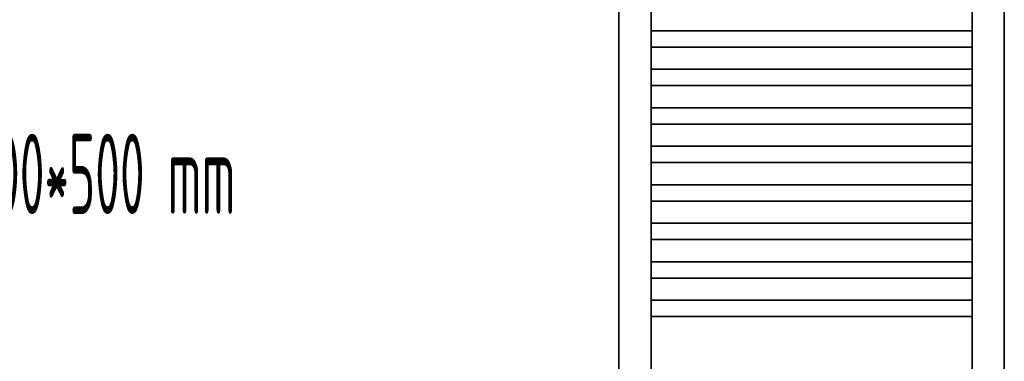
# Model space of a CAD drawing. Header units: millimetres. Extents: x 1279 to 58476, y -6899 to 74987.
# Tile 92 of 157: x 25689 to 27222, y -5889 to -5357. Entities that reach past the tile are written whole.
import ezdxf
from ezdxf.enums import TextEntityAlignment as Align

# ---------------------------------------------------------------- set-up
doc = ezdxf.new("R2010")
doc.units = ezdxf.units.MM
doc.layers.add('JS_VYT_POPIS - OBECNĚ', color=7, linetype='Continuous', lineweight=5)
doc.layers.add('UT_ZAŘÍZENÍ - OT', color=3, linetype='Continuous', lineweight=35)
doc.styles.add('VZT_POPIS', font='isocp.shx', dxfattribs={"width": 0.6, "height": 125})

msp = doc.modelspace()

# ---------------------------------------------------------------- linework, layer by layer
at = {"layer": 'UT_ZAŘÍZENÍ - OT', "linetype": 'Continuous'}
for p, q in [((26621.6, -4565.4), (26621.6, -6385.4)), ((26671.6, -6385.4), (26671.6, -4565.4)), ((27171.6, -4565.4), (27171.6, -6385.4)), ((27221.6, -6385.4), (27221.6, -4565.4)), ((26671.6, -5374.2), (27171.6, -5374.2)), ((26671.6, -5374.2), (27171.6, -5374.2)), ((26671.6, -5374.2), (27171.6, -5374.2)), ((26671.6, -5374.2), (27171.6, -5374.2)), ((26671.6, -5374.2), (27171.6, -5374.2)), ((26671.6, -5374.2), (27171.6, -5374.2)), ((26671.6, -5374.2), (27171.6, -5374.2)), ((26671.6, -5374.2), (27171.6, -5374.2)), ((26671.6, -5374.2), (27171.6, -5374.2)), ((26671.6, -5374.2), (27171.6, -5374.2)), ((26671.6, -5374.2), (27171.6, -5374.2)), ((26671.6, -5374.2), (27171.6, -5374.2)), ((26671.6, -5374.2), (27171.6, -5374.2)), ((26671.6, -5374.2), (27171.6, -5374.2)), ((26671.6, -5374.2), (27171.6, -5374.2)), ((26671.6, -5374.2), (27171.6, -5374.2)), ((26671.6, -5374.2), (27171.6, -5374.2)), ((26671.6, -5374.2), (27171.6, -5374.2)), ((26671.6, -5374.2), (27171.6, -5374.2)), ((26671.6, -5374.2), (27171.6, -5374.2)), ((26671.6, -5374.2), (27171.6, -5374.2)), ((26671.6, -5374.2), (27171.6, -5374.2)), ((26671.6, -5374.2), (27171.6, -5374.2)), ((26671.6, -5374.2), (27171.6, -5374.2)), ((26671.6, -5374.2), (27171.6, -5374.2)), ((26671.6, -5374.2), (27171.6, -5374.2)), ((26671.6, -5374.2), (27171.6, -5374.2)), ((26671.6, -5374.2), (27171.6, -5374.2)), ((26671.6, -5374.2), (27171.6, -5374.2)), ((26671.6, -5374.2), (27171.6, -5374.2)), ((26671.6, -5374.2), (27171.6, -5374.2)), ((26671.6, -5374.2), (27171.6, -5374.2)), ((26671.6, -5374.2), (27171.6, -5374.2)), ((26671.6, -5374.2), (27171.6, -5374.2)), ((26671.6, -5399.7), (27171.6, -5399.7)), ((26671.6, -5399.7), (27171.6, -5399.7)), ((26671.6, -5399.7), (27171.6, -5399.7)), ((26671.6, -5399.7), (27171.6, -5399.7)), ((26671.6, -5399.7), (27171.6, -5399.7)), ((26671.6, -5399.7), (27171.6, -5399.7)), ((26671.6, -5399.7), (27171.6, -5399.7)), ((26671.6, -5399.7), (27171.6, -5399.7)), ((26671.6, -5399.7), (27171.6, -5399.7)), ((26671.6, -5399.7), (27171.6, -5399.7)), ((26671.6, -5399.7), (27171.6, -5399.7)), ((26671.6, -5399.7), (27171.6, -5399.7)), ((26671.6, -5399.7), (27171.6, -5399.7)), ((26671.6, -5399.7), (27171.6, -5399.7)), ((26671.6, -5399.7), (27171.6, -5399.7)), ((26671.6, -5399.7), (27171.6, -5399.7)), ((26671.6, -5399.7), (27171.6, -5399.7)), ((26671.6, -5399.7), (27171.6, -5399.7)), ((26671.6, -5399.7), (27171.6, -5399.7)), ((26671.6, -5399.7), (27171.6, -5399.7)), ((26671.6, -5399.7), (27171.6, -5399.7)), ((26671.6, -5399.7), (27171.6, -5399.7)), ((26671.6, -5399.7), (27171.6, -5399.7)), ((26671.6, -5399.7), (27171.6, -5399.7)), ((26671.6, -5399.7), (27171.6, -5399.7)), ((26671.6, -5399.7), (27171.6, -5399.7)), ((26671.6, -5399.7), (27171.6, -5399.7)), ((26671.6, -5399.7), (27171.6, -5399.7)), ((26671.6, -5399.7), (27171.6, -5399.7)), ((26671.6, -5399.7), (27171.6, -5399.7)), ((26671.6, -5399.7), (27171.6, -5399.7)), ((26671.6, -5399.7), (27171.6, -5399.7)), ((26671.6, -5399.7), (27171.6, -5399.7)), ((26671.6, -5399.7), (27171.6, -5399.7)), ((26671.6, -5434.2), (27171.6, -5434.2)), ((26671.6, -5434.2), (27171.6, -5434.2)), ((26671.6, -5434.2), (27171.6, -5434.2)), ((26671.6, -5434.2), (27171.6, -5434.2)), ((26671.6, -5434.2), (27171.6, -5434.2)), ((26671.6, -5434.2), (27171.6, -5434.2)), ((26671.6, -5434.2), (27171.6, -5434.2)), ((26671.6, -5434.2), (27171.6, -5434.2)), ((26671.6, -5434.2), (27171.6, -5434.2)), ((26671.6, -5434.2), (27171.6, -5434.2)), ((26671.6, -5434.2), (27171.6, -5434.2)), ((26671.6, -5434.2), (27171.6, -5434.2)), ((26671.6, -5434.2), (27171.6, -5434.2)), ((26671.6, -5434.2), (27171.6, -5434.2)), ((26671.6, -5434.2), (27171.6, -5434.2)), ((26671.6, -5434.2), (27171.6, -5434.2)), ((26671.6, -5434.2), (27171.6, -5434.2)), ((26671.6, -5434.2), (27171.6, -5434.2)), ((26671.6, -5434.2), (27171.6, -5434.2)), ((26671.6, -5434.2), (27171.6, -5434.2)), ((26671.6, -5434.2), (27171.6, -5434.2)), ((26671.6, -5434.2), (27171.6, -5434.2)), ((26671.6, -5434.2), (27171.6, -5434.2)), ((26671.6, -5434.2), (27171.6, -5434.2)), ((26671.6, -5434.2), (27171.6, -5434.2)), ((26671.6, -5434.2), (27171.6, -5434.2)), ((26671.6, -5434.2), (27171.6, -5434.2)), ((26671.6, -5434.2), (27171.6, -5434.2)), ((26671.6, -5434.2), (27171.6, -5434.2)), ((26671.6, -5434.2), (27171.6, -5434.2)), ((26671.6, -5434.2), (27171.6, -5434.2)), ((26671.6, -5434.2), (27171.6, -5434.2)), ((26671.6, -5434.2), (27171.6, -5434.2)), ((26671.6, -5434.2), (27171.6, -5434.2)), ((26671.6, -5459.7), (27171.6, -5459.7)), ((26671.6, -5459.7), (27171.6, -5459.7)), ((26671.6, -5459.7), (27171.6, -5459.7)), ((26671.6, -5459.7), (27171.6, -5459.7)), ((26671.6, -5459.7), (27171.6, -5459.7)), ((26671.6, -5459.7), (27171.6, -5459.7)), ((26671.6, -5459.7), (27171.6, -5459.7)), ((26671.6, -5459.7), (27171.6, -5459.7)), ((26671.6, -5459.7), (27171.6, -5459.7)), ((26671.6, -5459.7), (27171.6, -5459.7)), ((26671.6, -5459.7), (27171.6, -5459.7)), ((26671.6, -5459.7), (27171.6, -5459.7)), ((26671.6, -5459.7), (27171.6, -5459.7)), ((26671.6, -5459.7), (27171.6, -5459.7)), ((26671.6, -5459.7), (27171.6, -5459.7)), ((26671.6, -5459.7), (27171.6, -5459.7)), ((26671.6, -5459.7), (27171.6, -5459.7)), ((26671.6, -5459.7), (27171.6, -5459.7)), ((26671.6, -5459.7), (27171.6, -5459.7)), ((26671.6, -5459.7), (27171.6, -5459.7)), ((26671.6, -5459.7), (27171.6, -5459.7)), ((26671.6, -5459.7), (27171.6, -5459.7)), ((26671.6, -5459.7), (27171.6, -5459.7)), ((26671.6, -5459.7), (27171.6, -5459.7)), ((26671.6, -5459.7), (27171.6, -5459.7)), ((26671.6, -5459.7), (27171.6, -5459.7)), ((26671.6, -5459.7), (27171.6, -5459.7)), ((26671.6, -5459.7), (27171.6, -5459.7)), ((26671.6, -5459.7), (27171.6, -5459.7)), ((26671.6, -5459.7), (27171.6, -5459.7)), ((26671.6, -5459.7), (27171.6, -5459.7)), ((26671.6, -5459.7), (27171.6, -5459.7)), ((26671.6, -5459.7), (27171.6, -5459.7)), ((26671.6, -5459.7), (27171.6, -5459.7)), ((26671.6, -5494.2), (27171.6, -5494.2)), ((26671.6, -5494.2), (27171.6, -5494.2)), ((26671.6, -5494.2), (27171.6, -5494.2)), ((26671.6, -5494.2), (27171.6, -5494.2)), ((26671.6, -5494.2), (27171.6, -5494.2)), ((26671.6, -5494.2), (27171.6, -5494.2)), ((26671.6, -5494.2), (27171.6, -5494.2)), ((26671.6, -5494.2), (27171.6, -5494.2)), ((26671.6, -5494.2), (27171.6, -5494.2)), ((26671.6, -5494.2), (27171.6, -5494.2)), ((26671.6, -5494.2), (27171.6, -5494.2)), ((26671.6, -5494.2), (27171.6, -5494.2)), ((26671.6, -5494.2), (27171.6, -5494.2)), ((26671.6, -5494.2), (27171.6, -5494.2)), ((26671.6, -5494.2), (27171.6, -5494.2)), ((26671.6, -5494.2), (27171.6, -5494.2)), ((26671.6, -5494.2), (27171.6, -5494.2)), ((26671.6, -5494.2), (27171.6, -5494.2)), ((26671.6, -5494.2), (27171.6, -5494.2)), ((26671.6, -5494.2), (27171.6, -5494.2)), ((26671.6, -5494.2), (27171.6, -5494.2)), ((26671.6, -5494.2), (27171.6, -5494.2)), ((26671.6, -5494.2), (27171.6, -5494.2)), ((26671.6, -5494.2), (27171.6, -5494.2)), ((26671.6, -5494.2), (27171.6, -5494.2)), ((26671.6, -5494.2), (27171.6, -5494.2)), ((26671.6, -5494.2), (27171.6, -5494.2)), ((26671.6, -5494.2), (27171.6, -5494.2)), ((26671.6, -5494.2), (27171.6, -5494.2)), ((26671.6, -5494.2), (27171.6, -5494.2)), ((26671.6, -5494.2), (27171.6, -5494.2)), ((26671.6, -5494.2), (27171.6, -5494.2)), ((26671.6, -5494.2), (27171.6, -5494.2)), ((26671.6, -5494.2), (27171.6, -5494.2)), ((26671.6, -5519.7), (27171.6, -5519.7)), ((26671.6, -5519.7), (27171.6, -5519.7)), ((26671.6, -5519.7), (27171.6, -5519.7)), ((26671.6, -5519.7), (27171.6, -5519.7)), ((26671.6, -5519.7), (27171.6, -5519.7)), ((26671.6, -5519.7), (27171.6, -5519.7)), ((26671.6, -5519.7), (27171.6, -5519.7)), ((26671.6, -5519.7), (27171.6, -5519.7)), ((26671.6, -5519.7), (27171.6, -5519.7)), ((26671.6, -5519.7), (27171.6, -5519.7)), ((26671.6, -5519.7), (27171.6, -5519.7)), ((26671.6, -5519.7), (27171.6, -5519.7)), ((26671.6, -5519.7), (27171.6, -5519.7)), ((26671.6, -5519.7), (27171.6, -5519.7)), ((26671.6, -5519.7), (27171.6, -5519.7)), ((26671.6, -5519.7), (27171.6, -5519.7)), ((26671.6, -5519.7), (27171.6, -5519.7)), ((26671.6, -5519.7), (27171.6, -5519.7)), ((26671.6, -5519.7), (27171.6, -5519.7)), ((26671.6, -5519.7), (27171.6, -5519.7)), ((26671.6, -5519.7), (27171.6, -5519.7)), ((26671.6, -5519.7), (27171.6, -5519.7)), ((26671.6, -5519.7), (27171.6, -5519.7)), ((26671.6, -5519.7), (27171.6, -5519.7)), ((26671.6, -5519.7), (27171.6, -5519.7)), ((26671.6, -5519.7), (27171.6, -5519.7)), ((26671.6, -5519.7), (27171.6, -5519.7)), ((26671.6, -5519.7), (27171.6, -5519.7)), ((26671.6, -5519.7), (27171.6, -5519.7)), ((26671.6, -5519.7), (27171.6, -5519.7)), ((26671.6, -5519.7), (27171.6, -5519.7)), ((26671.6, -5519.7), (27171.6, -5519.7)), ((26671.6, -5519.7), (27171.6, -5519.7)), ((26671.6, -5519.7), (27171.6, -5519.7)), ((26671.6, -5554.2), (27171.6, -5554.2)), ((26671.6, -5554.2), (27171.6, -5554.2)), ((26671.6, -5554.2), (27171.6, -5554.2)), ((26671.6, -5554.2), (27171.6, -5554.2)), ((26671.6, -5554.2), (27171.6, -5554.2)), ((26671.6, -5554.2), (27171.6, -5554.2)), ((26671.6, -5554.2), (27171.6, -5554.2)), ((26671.6, -5554.2), (27171.6, -5554.2)), ((26671.6, -5554.2), (27171.6, -5554.2)), ((26671.6, -5554.2), (27171.6, -5554.2)), ((26671.6, -5554.2), (27171.6, -5554.2)), ((26671.6, -5554.2), (27171.6, -5554.2)), ((26671.6, -5554.2), (27171.6, -5554.2)), ((26671.6, -5554.2), (27171.6, -5554.2)), ((26671.6, -5554.2), (27171.6, -5554.2)), ((26671.6, -5554.2), (27171.6, -5554.2)), ((26671.6, -5554.2), (27171.6, -5554.2)), ((26671.6, -5554.2), (27171.6, -5554.2)), ((26671.6, -5554.2), (27171.6, -5554.2)), ((26671.6, -5554.2), (27171.6, -5554.2)), ((26671.6, -5554.2), (27171.6, -5554.2)), ((26671.6, -5554.2), (27171.6, -5554.2)), ((26671.6, -5554.2), (27171.6, -5554.2)), ((26671.6, -5554.2), (27171.6, -5554.2)), ((26671.6, -5554.2), (27171.6, -5554.2)), ((26671.6, -5554.2), (27171.6, -5554.2)), ((26671.6, -5554.2), (27171.6, -5554.2)), ((26671.6, -5554.2), (27171.6, -5554.2)), ((26671.6, -5554.2), (27171.6, -5554.2)), ((26671.6, -5554.2), (27171.6, -5554.2)), ((26671.6, -5554.2), (27171.6, -5554.2)), ((26671.6, -5554.2), (27171.6, -5554.2)), ((26671.6, -5554.2), (27171.6, -5554.2)), ((26671.6, -5554.2), (27171.6, -5554.2)), ((26671.6, -5579.7), (27171.6, -5579.7)), ((26671.6, -5579.7), (27171.6, -5579.7)), ((26671.6, -5579.7), (27171.6, -5579.7)), ((26671.6, -5579.7), (27171.6, -5579.7)), ((26671.6, -5579.7), (27171.6, -5579.7)), ((26671.6, -5579.7), (27171.6, -5579.7)), ((26671.6, -5579.7), (27171.6, -5579.7)), ((26671.6, -5579.7), (27171.6, -5579.7)), ((26671.6, -5579.7), (27171.6, -5579.7)), ((26671.6, -5579.7), (27171.6, -5579.7)), ((26671.6, -5579.7), (27171.6, -5579.7)), ((26671.6, -5579.7), (27171.6, -5579.7)), ((26671.6, -5579.7), (27171.6, -5579.7)), ((26671.6, -5579.7), (27171.6, -5579.7)), ((26671.6, -5579.7), (27171.6, -5579.7)), ((26671.6, -5579.7), (27171.6, -5579.7)), ((26671.6, -5579.7), (27171.6, -5579.7)), ((26671.6, -5579.7), (27171.6, -5579.7)), ((26671.6, -5579.7), (27171.6, -5579.7)), ((26671.6, -5579.7), (27171.6, -5579.7)), ((26671.6, -5579.7), (27171.6, -5579.7)), ((26671.6, -5579.7), (27171.6, -5579.7)), ((26671.6, -5579.7), (27171.6, -5579.7)), ((26671.6, -5579.7), (27171.6, -5579.7)), ((26671.6, -5579.7), (27171.6, -5579.7)), ((26671.6, -5579.7), (27171.6, -5579.7)), ((26671.6, -5579.7), (27171.6, -5579.7)), ((26671.6, -5579.7), (27171.6, -5579.7)), ((26671.6, -5579.7), (27171.6, -5579.7)), ((26671.6, -5579.7), (27171.6, -5579.7)), ((26671.6, -5579.7), (27171.6, -5579.7)), ((26671.6, -5579.7), (27171.6, -5579.7)), ((26671.6, -5579.7), (27171.6, -5579.7)), ((26671.6, -5579.7), (27171.6, -5579.7)), ((26671.6, -5614.2), (27171.6, -5614.2)), ((26671.6, -5614.2), (27171.6, -5614.2)), ((26671.6, -5614.2), (27171.6, -5614.2)), ((26671.6, -5614.2), (27171.6, -5614.2)), ((26671.6, -5614.2), (27171.6, -5614.2)), ((26671.6, -5614.2), (27171.6, -5614.2)), ((26671.6, -5614.2), (27171.6, -5614.2)), ((26671.6, -5614.2), (27171.6, -5614.2)), ((26671.6, -5614.2), (27171.6, -5614.2)), ((26671.6, -5614.2), (27171.6, -5614.2)), ((26671.6, -5614.2), (27171.6, -5614.2)), ((26671.6, -5614.2), (27171.6, -5614.2)), ((26671.6, -5614.2), (27171.6, -5614.2)), ((26671.6, -5614.2), (27171.6, -5614.2)), ((26671.6, -5614.2), (27171.6, -5614.2)), ((26671.6, -5614.2), (27171.6, -5614.2)), ((26671.6, -5614.2), (27171.6, -5614.2)), ((26671.6, -5614.2), (27171.6, -5614.2)), ((26671.6, -5614.2), (27171.6, -5614.2)), ((26671.6, -5614.2), (27171.6, -5614.2)), ((26671.6, -5614.2), (27171.6, -5614.2)), ((26671.6, -5614.2), (27171.6, -5614.2)), ((26671.6, -5614.2), (27171.6, -5614.2)), ((26671.6, -5614.2), (27171.6, -5614.2)), ((26671.6, -5614.2), (27171.6, -5614.2)), ((26671.6, -5614.2), (27171.6, -5614.2)), ((26671.6, -5614.2), (27171.6, -5614.2)), ((26671.6, -5614.2), (27171.6, -5614.2)), ((26671.6, -5614.2), (27171.6, -5614.2)), ((26671.6, -5614.2), (27171.6, -5614.2)), ((26671.6, -5614.2), (27171.6, -5614.2)), ((26671.6, -5614.2), (27171.6, -5614.2)), ((26671.6, -5614.2), (27171.6, -5614.2)), ((26671.6, -5614.2), (27171.6, -5614.2)), ((26671.6, -5639.7), (27171.6, -5639.7)), ((26671.6, -5639.7), (27171.6, -5639.7)), ((26671.6, -5639.7), (27171.6, -5639.7)), ((26671.6, -5639.7), (27171.6, -5639.7)), ((26671.6, -5639.7), (27171.6, -5639.7)), ((26671.6, -5639.7), (27171.6, -5639.7)), ((26671.6, -5639.7), (27171.6, -5639.7)), ((26671.6, -5639.7), (27171.6, -5639.7)), ((26671.6, -5639.7), (27171.6, -5639.7)), ((26671.6, -5639.7), (27171.6, -5639.7)), ((26671.6, -5639.7), (27171.6, -5639.7)), ((26671.6, -5639.7), (27171.6, -5639.7)), ((26671.6, -5639.7), (27171.6, -5639.7)), ((26671.6, -5639.7), (27171.6, -5639.7)), ((26671.6, -5639.7), (27171.6, -5639.7)), ((26671.6, -5639.7), (27171.6, -5639.7)), ((26671.6, -5639.7), (27171.6, -5639.7)), ((26671.6, -5639.7), (27171.6, -5639.7)), ((26671.6, -5639.7), (27171.6, -5639.7)), ((26671.6, -5639.7), (27171.6, -5639.7)), ((26671.6, -5639.7), (27171.6, -5639.7)), ((26671.6, -5639.7), (27171.6, -5639.7)), ((26671.6, -5639.7), (27171.6, -5639.7)), ((26671.6, -5639.7), (27171.6, -5639.7)), ((26671.6, -5639.7), (27171.6, -5639.7)), ((26671.6, -5639.7), (27171.6, -5639.7)), ((26671.6, -5639.7), (27171.6, -5639.7)), ((26671.6, -5639.7), (27171.6, -5639.7)), ((26671.6, -5639.7), (27171.6, -5639.7)), ((26671.6, -5639.7), (27171.6, -5639.7)), ((26671.6, -5639.7), (27171.6, -5639.7)), ((26671.6, -5639.7), (27171.6, -5639.7)), ((26671.6, -5639.7), (27171.6, -5639.7)), ((26671.6, -5639.7), (27171.6, -5639.7)), ((26671.6, -5674.2), (27171.6, -5674.2)), ((26671.6, -5674.2), (27171.6, -5674.2)), ((26671.6, -5674.2), (27171.6, -5674.2)), ((26671.6, -5674.2), (27171.6, -5674.2)), ((26671.6, -5674.2), (27171.6, -5674.2)), ((26671.6, -5674.2), (27171.6, -5674.2)), ((26671.6, -5674.2), (27171.6, -5674.2)), ((26671.6, -5674.2), (27171.6, -5674.2)), ((26671.6, -5674.2), (27171.6, -5674.2)), ((26671.6, -5674.2), (27171.6, -5674.2)), ((26671.6, -5674.2), (27171.6, -5674.2)), ((26671.6, -5674.2), (27171.6, -5674.2)), ((26671.6, -5674.2), (27171.6, -5674.2)), ((26671.6, -5674.2), (27171.6, -5674.2)), ((26671.6, -5674.2), (27171.6, -5674.2)), ((26671.6, -5674.2), (27171.6, -5674.2)), ((26671.6, -5674.2), (27171.6, -5674.2)), ((26671.6, -5674.2), (27171.6, -5674.2)), ((26671.6, -5674.2), (27171.6, -5674.2)), ((26671.6, -5674.2), (27171.6, -5674.2)), ((26671.6, -5674.2), (27171.6, -5674.2)), ((26671.6, -5674.2), (27171.6, -5674.2)), ((26671.6, -5674.2), (27171.6, -5674.2)), ((26671.6, -5674.2), (27171.6, -5674.2)), ((26671.6, -5674.2), (27171.6, -5674.2)), ((26671.6, -5674.2), (27171.6, -5674.2)), ((26671.6, -5674.2), (27171.6, -5674.2)), ((26671.6, -5674.2), (27171.6, -5674.2)), ((26671.6, -5674.2), (27171.6, -5674.2)), ((26671.6, -5674.2), (27171.6, -5674.2)), ((26671.6, -5674.2), (27171.6, -5674.2)), ((26671.6, -5674.2), (27171.6, -5674.2)), ((26671.6, -5674.2), (27171.6, -5674.2)), ((26671.6, -5674.2), (27171.6, -5674.2)), ((26671.6, -5699.7), (27171.6, -5699.7)), ((26671.6, -5699.7), (27171.6, -5699.7)), ((26671.6, -5699.7), (27171.6, -5699.7)), ((26671.6, -5699.7), (27171.6, -5699.7)), ((26671.6, -5699.7), (27171.6, -5699.7)), ((26671.6, -5699.7), (27171.6, -5699.7)), ((26671.6, -5699.7), (27171.6, -5699.7)), ((26671.6, -5699.7), (27171.6, -5699.7)), ((26671.6, -5699.7), (27171.6, -5699.7)), ((26671.6, -5699.7), (27171.6, -5699.7)), ((26671.6, -5699.7), (27171.6, -5699.7)), ((26671.6, -5699.7), (27171.6, -5699.7)), ((26671.6, -5699.7), (27171.6, -5699.7)), ((26671.6, -5699.7), (27171.6, -5699.7)), ((26671.6, -5699.7), (27171.6, -5699.7)), ((26671.6, -5699.7), (27171.6, -5699.7)), ((26671.6, -5699.7), (27171.6, -5699.7)), ((26671.6, -5699.7), (27171.6, -5699.7)), ((26671.6, -5699.7), (27171.6, -5699.7)), ((26671.6, -5699.7), (27171.6, -5699.7)), ((26671.6, -5699.7), (27171.6, -5699.7)), ((26671.6, -5699.7), (27171.6, -5699.7)), ((26671.6, -5699.7), (27171.6, -5699.7)), ((26671.6, -5699.7), (27171.6, -5699.7)), ((26671.6, -5699.7), (27171.6, -5699.7)), ((26671.6, -5699.7), (27171.6, -5699.7)), ((26671.6, -5699.7), (27171.6, -5699.7)), ((26671.6, -5699.7), (27171.6, -5699.7)), ((26671.6, -5699.7), (27171.6, -5699.7)), ((26671.6, -5699.7), (27171.6, -5699.7)), ((26671.6, -5699.7), (27171.6, -5699.7)), ((26671.6, -5699.7), (27171.6, -5699.7)), ((26671.6, -5699.7), (27171.6, -5699.7)), ((26671.6, -5699.7), (27171.6, -5699.7)), ((26671.6, -5734.2), (27171.6, -5734.2)), ((26671.6, -5734.2), (27171.6, -5734.2)), ((26671.6, -5734.2), (27171.6, -5734.2)), ((26671.6, -5734.2), (27171.6, -5734.2)), ((26671.6, -5734.2), (27171.6, -5734.2)), ((26671.6, -5734.2), (27171.6, -5734.2)), ((26671.6, -5734.2), (27171.6, -5734.2)), ((26671.6, -5734.2), (27171.6, -5734.2)), ((26671.6, -5734.2), (27171.6, -5734.2)), ((26671.6, -5734.2), (27171.6, -5734.2)), ((26671.6, -5734.2), (27171.6, -5734.2)), ((26671.6, -5734.2), (27171.6, -5734.2)), ((26671.6, -5734.2), (27171.6, -5734.2)), ((26671.6, -5734.2), (27171.6, -5734.2)), ((26671.6, -5734.2), (27171.6, -5734.2)), ((26671.6, -5734.2), (27171.6, -5734.2)), ((26671.6, -5734.2), (27171.6, -5734.2)), ((26671.6, -5734.2), (27171.6, -5734.2)), ((26671.6, -5734.2), (27171.6, -5734.2)), ((26671.6, -5734.2), (27171.6, -5734.2)), ((26671.6, -5734.2), (27171.6, -5734.2)), ((26671.6, -5734.2), (27171.6, -5734.2)), ((26671.6, -5734.2), (27171.6, -5734.2)), ((26671.6, -5734.2), (27171.6, -5734.2)), ((26671.6, -5734.2), (27171.6, -5734.2)), ((26671.6, -5734.2), (27171.6, -5734.2)), ((26671.6, -5734.2), (27171.6, -5734.2)), ((26671.6, -5734.2), (27171.6, -5734.2)), ((26671.6, -5734.2), (27171.6, -5734.2)), ((26671.6, -5734.2), (27171.6, -5734.2)), ((26671.6, -5734.2), (27171.6, -5734.2)), ((26671.6, -5734.2), (27171.6, -5734.2)), ((26671.6, -5734.2), (27171.6, -5734.2)), ((26671.6, -5734.2), (27171.6, -5734.2)), ((26671.6, -5759.7), (27171.6, -5759.7)), ((26671.6, -5759.7), (27171.6, -5759.7)), ((26671.6, -5759.7), (27171.6, -5759.7)), ((26671.6, -5759.7), (27171.6, -5759.7)), ((26671.6, -5759.7), (27171.6, -5759.7)), ((26671.6, -5759.7), (27171.6, -5759.7)), ((26671.6, -5759.7), (27171.6, -5759.7)), ((26671.6, -5759.7), (27171.6, -5759.7)), ((26671.6, -5759.7), (27171.6, -5759.7)), ((26671.6, -5759.7), (27171.6, -5759.7)), ((26671.6, -5759.7), (27171.6, -5759.7)), ((26671.6, -5759.7), (27171.6, -5759.7)), ((26671.6, -5759.7), (27171.6, -5759.7)), ((26671.6, -5759.7), (27171.6, -5759.7)), ((26671.6, -5759.7), (27171.6, -5759.7)), ((26671.6, -5759.7), (27171.6, -5759.7)), ((26671.6, -5759.7), (27171.6, -5759.7)), ((26671.6, -5759.7), (27171.6, -5759.7)), ((26671.6, -5759.7), (27171.6, -5759.7)), ((26671.6, -5759.7), (27171.6, -5759.7)), ((26671.6, -5759.7), (27171.6, -5759.7)), ((26671.6, -5759.7), (27171.6, -5759.7)), ((26671.6, -5759.7), (27171.6, -5759.7)), ((26671.6, -5759.7), (27171.6, -5759.7)), ((26671.6, -5759.7), (27171.6, -5759.7)), ((26671.6, -5759.7), (27171.6, -5759.7)), ((26671.6, -5759.7), (27171.6, -5759.7)), ((26671.6, -5759.7), (27171.6, -5759.7)), ((26671.6, -5759.7), (27171.6, -5759.7)), ((26671.6, -5759.7), (27171.6, -5759.7)), ((26671.6, -5759.7), (27171.6, -5759.7)), ((26671.6, -5759.7), (27171.6, -5759.7)), ((26671.6, -5759.7), (27171.6, -5759.7)), ((26671.6, -5759.7), (27171.6, -5759.7)), ((26671.6, -5794.2), (27171.6, -5794.2)), ((26671.6, -5794.2), (27171.6, -5794.2)), ((26671.6, -5794.2), (27171.6, -5794.2)), ((26671.6, -5794.2), (27171.6, -5794.2)), ((26671.6, -5794.2), (27171.6, -5794.2)), ((26671.6, -5794.2), (27171.6, -5794.2)), ((26671.6, -5794.2), (27171.6, -5794.2)), ((26671.6, -5794.2), (27171.6, -5794.2)), ((26671.6, -5794.2), (27171.6, -5794.2)), ((26671.6, -5794.2), (27171.6, -5794.2)), ((26671.6, -5794.2), (27171.6, -5794.2)), ((26671.6, -5794.2), (27171.6, -5794.2)), ((26671.6, -5794.2), (27171.6, -5794.2)), ((26671.6, -5794.2), (27171.6, -5794.2)), ((26671.6, -5794.2), (27171.6, -5794.2)), ((26671.6, -5794.2), (27171.6, -5794.2)), ((26671.6, -5794.2), (27171.6, -5794.2)), ((26671.6, -5794.2), (27171.6, -5794.2)), ((26671.6, -5794.2), (27171.6, -5794.2)), ((26671.6, -5794.2), (27171.6, -5794.2)), ((26671.6, -5794.2), (27171.6, -5794.2)), ((26671.6, -5794.2), (27171.6, -5794.2)), ((26671.6, -5794.2), (27171.6, -5794.2)), ((26671.6, -5794.2), (27171.6, -5794.2)), ((26671.6, -5794.2), (27171.6, -5794.2)), ((26671.6, -5794.2), (27171.6, -5794.2)), ((26671.6, -5794.2), (27171.6, -5794.2)), ((26671.6, -5794.2), (27171.6, -5794.2)), ((26671.6, -5794.2), (27171.6, -5794.2)), ((26671.6, -5794.2), (27171.6, -5794.2)), ((26671.6, -5794.2), (27171.6, -5794.2)), ((26671.6, -5794.2), (27171.6, -5794.2)), ((26671.6, -5794.2), (27171.6, -5794.2)), ((26671.6, -5794.2), (27171.6, -5794.2)), ((26671.6, -5819.7), (27171.6, -5819.7)), ((26671.6, -5819.7), (27171.6, -5819.7)), ((26671.6, -5819.7), (27171.6, -5819.7)), ((26671.6, -5819.7), (27171.6, -5819.7)), ((26671.6, -5819.7), (27171.6, -5819.7)), ((26671.6, -5819.7), (27171.6, -5819.7)), ((26671.6, -5819.7), (27171.6, -5819.7)), ((26671.6, -5819.7), (27171.6, -5819.7)), ((26671.6, -5819.7), (27171.6, -5819.7)), ((26671.6, -5819.7), (27171.6, -5819.7)), ((26671.6, -5819.7), (27171.6, -5819.7)), ((26671.6, -5819.7), (27171.6, -5819.7)), ((26671.6, -5819.7), (27171.6, -5819.7)), ((26671.6, -5819.7), (27171.6, -5819.7)), ((26671.6, -5819.7), (27171.6, -5819.7)), ((26671.6, -5819.7), (27171.6, -5819.7)), ((26671.6, -5819.7), (27171.6, -5819.7)), ((26671.6, -5819.7), (27171.6, -5819.7)), ((26671.6, -5819.7), (27171.6, -5819.7)), ((26671.6, -5819.7), (27171.6, -5819.7)), ((26671.6, -5819.7), (27171.6, -5819.7)), ((26671.6, -5819.7), (27171.6, -5819.7)), ((26671.6, -5819.7), (27171.6, -5819.7)), ((26671.6, -5819.7), (27171.6, -5819.7)), ((26671.6, -5819.7), (27171.6, -5819.7)), ((26671.6, -5819.7), (27171.6, -5819.7)), ((26671.6, -5819.7), (27171.6, -5819.7)), ((26671.6, -5819.7), (27171.6, -5819.7)), ((26671.6, -5819.7), (27171.6, -5819.7)), ((26671.6, -5819.7), (27171.6, -5819.7)), ((26671.6, -5819.7), (27171.6, -5819.7)), ((26671.6, -5819.7), (27171.6, -5819.7)), ((26671.6, -5819.7), (27171.6, -5819.7)), ((26671.6, -5819.7), (27171.6, -5819.7))]:
    msp.add_line(p, q, dxfattribs=at)

# ---------------------------------------------------------------- texts
at = {"layer": 'JS_VYT_POPIS - OBECNĚ', "style": 'VZT_POPIS', "width": 0.5}
msp.add_text('D-OT VK typ 21 - 1800*500 mm', height=125, dxfattribs=at).set_placement((25468.3, -5597.3), align=Align.MIDDLE_CENTER)

doc.saveas('drawing.dxf')
